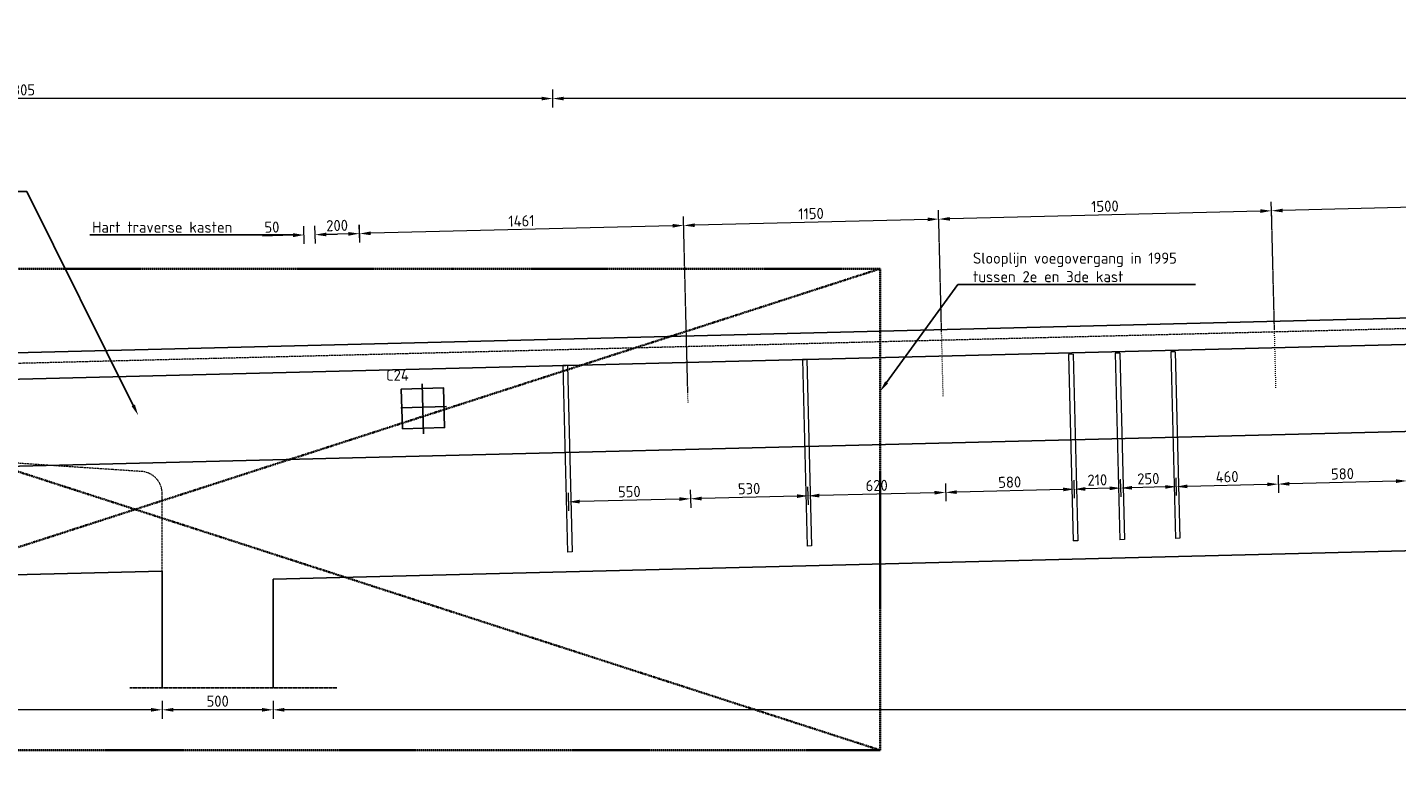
# Model space of a CAD drawing. Header units: millimetres. Extents: x -8028558 to 327273, y -63352 to 83293.
# Tile 84 of 195: x 106316 to 112486, y -12109 to -8699. Entities that reach past the tile are written whole.
import ezdxf
from ezdxf import colors
from ezdxf.entities.mleader import LeaderData, LeaderLine
from ezdxf.math import Vec2, Vec3

# ---------------------------------------------------------------- set-up
doc = ezdxf.new("R2010")
doc.units = ezdxf.units.MM
for name, pattern in [('AL-TEKENBLADGRENS', [11.5, 2.5, -1.5, 1, -1.5, 1, -1.5, 2.5]), ('XX-AFBREEK', [7, 4, -1, 1, -1]), ('XX-HART', [13, 4, -2, 1, -2, 4]), ('ZZ-HIDDEN-SO', [4, 2, -2])]:
    doc.linetypes.add(name, pattern=pattern)
for name, color, linetype, lineweight in [('B-CO-BC-AFBREEKLIJN-GD', 7, 'XX-AFBREEK', 25), ('B-CO-BC-BETONVORM-GD', 90, 'Continuous', 25), ('B-CO-BC-BETONVORM-GN', 10, 'ZZ-HIDDEN-SO', 13), ('B-CO-BC-BETONVORM_GEWAPEND-T70', 210, 'Continuous', 70), ('B-CO-BC-STORTNAAD-GD', 10, 'BC-STORTNAAD', 25), ('B-CO-BC-VOORSPANNING-GD', 200, 'Continuous', 25), ('B-CO-BC-WAPENING_HOOFDWAPENING-G', 170, 'Continuous', 18), ('X-XX-AL-HARTLIJN-G', 7, 'XX-HART', 18), ('X-XX-AL-M', 7, 'Continuous', 18), ('X-XX-AL-TEKENBLADGRENS-G', 7, 'AL-TEKENBLADGRENS', 35), ('X-XX-AL-VERWIJZING-T25', 7, 'Continuous', 25)]:
    doc.layers.add(name, color=color, linetype=linetype, lineweight=lineweight)
doc.styles.add('NLCS-ISO-MM10-T25', font='NLCS-ISO.ttf', dxfattribs={"height": 25})
doc.styles.add('NLCS-ISO-MM20-T25', font='NLCS-ISO.ttf', dxfattribs={"height": 50})
doc.linetypes.add('BC-STORTNAAD', pattern='A,15,-1,[175,NLCS.SHX,S=1,R=0,X=0,Y=0],-1', length=17)
doc.dimstyles.new('NLCS-MM20-T25-PIJL_L0_H4', dxfattribs={"dimscale": 20, "dimtxt": 2.5, "dimasz": 2.5, "dimexe": 2, "dimexo": 2, "dimgap": 0.7, "dimtad": 1, "dimdec": 0, "dimzin": 0, "dimdsep": 46, "dimtxsty": 'NLCS-ISO-MM20-T25', "dimcen": 0, "dimdle": 2, "dimclrd": 256, "dimclre": 256, "dimclrt": 256, "dimadec": 4, "dimazin": 0, "dimtfac": 1, "dimtdec": 3, "dimtofl": 0, "dimtmove": 0, "dimatfit": 3, "dimfxl": 2, "dimfxlon": 1, "dimtfillclr": 256, "dimtolj": 1, "dimtzin": 0, "dimlwd": -1, "dimlwe": -1, "dimarcsym": 0})

# ---------------------------------------------------------------- blocks, each defined once
blk = doc.blocks.new('*D824')
at = {"layer": 'X-XX-AL-M', "transparency": 16777216}
for p, q in [((108683.1, -9059.1), (108683.1, -8979.1)), ((123903.4, -9059.1), (123903.4, -8979.1)), ((123853.4, -9019.1), (108733.1, -9019.1))]:
    blk.add_line(p, q, dxfattribs=at)
for points in [[(108733.1, -9010.7), (108733.1, -9027.4), (108683.1, -9019.1)], [(123853.4, -9010.7), (123853.4, -9027.4), (123903.4, -9019.1)]]:
    blk.add_solid(points, dxfattribs=at)
at = {"layer": 'X-XX-AL-M', "transparency": 16777216, "insert": (116293.3, -8980.1), "char_height": 50, "attachment_point": 5, "style": 'NLCS-ISO-MM20-T25'}
blk.add_mtext('\\A1;15220', dxfattribs=at)
blk = doc.blocks.new('*D825')
at = {"layer": 'X-XX-AL-M', "transparency": 16777216}
for p, q in [((103878.4, -9059.1), (103878.4, -8979.1)), ((108683.1, -9059.1), (108683.1, -8979.1)), ((108633.1, -9019.1), (103928.4, -9019.1))]:
    blk.add_line(p, q, dxfattribs=at)
for points in [[(103928.4, -9010.7), (103928.4, -9027.4), (103878.4, -9019.1)], [(108633.1, -9010.7), (108633.1, -9027.4), (108683.1, -9019.1)]]:
    blk.add_solid(points, dxfattribs=at)
at = {"layer": 'X-XX-AL-M', "transparency": 16777216, "insert": (106280.8, -8980.1), "char_height": 50, "attachment_point": 5, "style": 'NLCS-ISO-MM20-T25'}
blk.add_mtext('\\A1;4805', dxfattribs=at)
blk = doc.blocks.new('*D1403')
at = {"layer": 'X-XX-AL-M', "transparency": 16777216}
for p, q in [((111923.5, -9564.6), (111921.5, -9484.6)), ((113372, -9488.4), (111972.5, -9523.3)), ((113423, -9527.1), (113421, -9447.1))]:
    blk.add_line(p, q, dxfattribs=at)
for points in [[(113371.8, -9480), (113372.2, -9496.7), (113422, -9487.1)], [(111972.3, -9515), (111972.7, -9531.7), (111922.5, -9524.6)]]:
    blk.add_solid(points, dxfattribs=at)
at = {"layer": 'X-XX-AL-M', "transparency": 16777216, "insert": (112671.3, -9466.9), "char_height": 50, "attachment_point": 5, "rotation": 1.4321, "style": 'NLCS-ISO-MM20-T25'}
blk.add_mtext('\\A1;1500', dxfattribs=at)
blk = doc.blocks.new('*D1404')
at = {"layer": 'X-XX-AL-M', "transparency": 16777216}
for p, q in [((111923.5, -9564.6), (111921.5, -9484.6)), ((110423.9, -9602.1), (110421.9, -9522.1)), ((111872.5, -9525.8), (110472.9, -9560.8))]:
    blk.add_line(p, q, dxfattribs=at)
for points in [[(110472.7, -9552.5), (110473.1, -9569.2), (110422.9, -9562.1)], [(111872.3, -9517.5), (111872.7, -9534.2), (111922.5, -9524.6)]]:
    blk.add_solid(points, dxfattribs=at)
at = {"layer": 'X-XX-AL-M', "transparency": 16777216, "insert": (111171.7, -9504.3), "char_height": 50, "attachment_point": 5, "rotation": 1.4321, "style": 'NLCS-ISO-MM20-T25'}
blk.add_mtext('\\A1;1500', dxfattribs=at)
blk = doc.blocks.new('*D1405')
at = {"layer": 'X-XX-AL-M', "transparency": 16777216}
for p, q in [((109274.3, -9630.8), (109272.3, -9550.8)), ((110373, -9563.3), (109323.3, -9589.6)), ((110423.9, -9602.1), (110421.9, -9522.1))]:
    blk.add_line(p, q, dxfattribs=at)
for points in [[(110372.8, -9555), (110373.2, -9571.7), (110422.9, -9562.1)], [(109323.1, -9581.2), (109323.5, -9597.9), (109273.3, -9590.8)]]:
    blk.add_solid(points, dxfattribs=at)
at = {"layer": 'X-XX-AL-M', "transparency": 16777216, "insert": (109847.1, -9537.5), "char_height": 50, "attachment_point": 5, "rotation": 1.4321, "style": 'NLCS-ISO-MM20-T25'}
blk.add_mtext('\\A1;1150', dxfattribs=at)
blk = doc.blocks.new('*D1407')
at = {"layer": 'X-XX-AL-M', "transparency": 16777216}
for p, q in [((109274.3, -9630.8), (109272.3, -9550.8)), ((107814.1, -9667.3), (107812.1, -9587.3)), ((109223.3, -9592.1), (107863.1, -9626.1))]:
    blk.add_line(p, q, dxfattribs=at)
for points in [[(107862.8, -9617.7), (107863.3, -9634.4), (107813.1, -9627.3)], [(109223.1, -9583.7), (109223.5, -9600.4), (109273.3, -9590.8)]]:
    blk.add_solid(points, dxfattribs=at)
at = {"layer": 'X-XX-AL-M', "transparency": 16777216, "insert": (108542.2, -9570.1), "char_height": 50, "attachment_point": 5, "rotation": 1.4321, "style": 'NLCS-ISO-MM20-T25'}
blk.add_mtext('\\A1;1461', dxfattribs=at)
blk = doc.blocks.new('*D1408')
at = {"layer": 'X-XX-AL-M', "transparency": 16777216}
for p, q in [((107613.7, -9672.3), (107611.7, -9592.3)), ((107813.5, -9667.3), (107811.5, -9587.4)), ((107762.5, -9628.6), (107662.7, -9631.1))]:
    blk.add_line(p, q, dxfattribs=at)
for points in [[(107662.5, -9622.8), (107662.9, -9639.4), (107612.7, -9632.3)], [(107762.3, -9620.3), (107762.7, -9636.9), (107812.5, -9627.3)]]:
    blk.add_solid(points, dxfattribs=at)
at = {"layer": 'X-XX-AL-M', "transparency": 16777216, "insert": (107711.6, -9590.8), "char_height": 50, "attachment_point": 5, "rotation": 1.4321, "style": 'NLCS-ISO-MM20-T25'}
blk.add_mtext('\\A1;200', dxfattribs=at)
blk = doc.blocks.new('*D1406')
at = {"layer": 'X-XX-AL-M', "transparency": 16777216}
for p, q in [((107563.7, -9673.6), (107561.7, -9593.6)), ((107613.7, -9672.3), (107611.7, -9592.3)), ((107512.7, -9634.8), (107374.8, -9638.3)), ((107662.7, -9631.1), (107712.7, -9629.8))]:
    blk.add_line(p, q, dxfattribs=at)
for points in [[(107662.5, -9622.8), (107662.9, -9639.4), (107612.7, -9632.3)], [(107512.5, -9626.5), (107512.9, -9643.2), (107562.7, -9633.6)]]:
    blk.add_solid(points, dxfattribs=at)
at = {"layer": 'X-XX-AL-M', "transparency": 16777216, "insert": (107417.8, -9598.2), "char_height": 50, "attachment_point": 5, "rotation": 1.4321, "style": 'NLCS-ISO-MM20-T25'}
blk.add_mtext('\\A1;50', dxfattribs=at)
blk = doc.blocks.new('*D1411')
at = {"layer": 'X-XX-AL-M', "transparency": 16777216}
for p, q in [((111952.2, -10715.5), (111954.2, -10795.5)), ((112534.1, -10781), (112532.1, -10701)), ((112483.1, -10742.3), (112003.2, -10754.3))]:
    blk.add_line(p, q, dxfattribs=at)
for points in [[(112482.9, -10733.9), (112483.3, -10750.6), (112533.1, -10741)], [(112003, -10745.9), (112003.4, -10762.6), (111953.2, -10755.5)]]:
    blk.add_solid(points, dxfattribs=at)
at = {"layer": 'X-XX-AL-M', "transparency": 16777216, "insert": (112242.2, -10709.3), "char_height": 50, "attachment_point": 5, "rotation": 1.4321, "style": 'NLCS-ISO-MM20-T25'}
blk.add_mtext('\\A1;580', dxfattribs=at)
blk = doc.blocks.new('*D1412')
at = {"layer": 'X-XX-AL-M', "transparency": 16777216}
for p, q in [((111494.3, -10807), (111492.3, -10727)), ((111952.2, -10715.5), (111954.2, -10795.5)), ((111903.3, -10756.8), (111543.3, -10765.8))]:
    blk.add_line(p, q, dxfattribs=at)
for points in [[(111543.1, -10757.4), (111543.5, -10774.1), (111493.3, -10767)], [(111903.1, -10748.4), (111903.5, -10765.1), (111953.2, -10755.5)]]:
    blk.add_solid(points, dxfattribs=at)
at = {"layer": 'X-XX-AL-M', "transparency": 16777216, "insert": (111722.3, -10722.3), "char_height": 50, "attachment_point": 5, "rotation": 1.4321, "style": 'NLCS-ISO-MM20-T25'}
blk.add_mtext('\\A1;460', dxfattribs=at)
blk = doc.blocks.new('*D1413')
at = {"layer": 'X-XX-AL-M', "transparency": 16777216}
for p, q in [((111244.4, -10813.3), (111242.4, -10733.3)), ((111494.3, -10807), (111492.3, -10727)), ((111443.4, -10768.3), (111293.4, -10772))]:
    blk.add_line(p, q, dxfattribs=at)
for points in [[(111293.2, -10763.7), (111293.6, -10780.3), (111243.4, -10773.3)], [(111443.2, -10759.9), (111443.6, -10776.6), (111493.3, -10767)]]:
    blk.add_solid(points, dxfattribs=at)
at = {"layer": 'X-XX-AL-M', "transparency": 16777216, "insert": (111367.4, -10731.2), "char_height": 50, "attachment_point": 5, "rotation": 1.4321, "style": 'NLCS-ISO-MM20-T25'}
blk.add_mtext('\\A1;250', dxfattribs=at)
blk = doc.blocks.new('*D1414')
at = {"layer": 'X-XX-AL-M', "transparency": 16777216}
for p, q in [((111244.4, -10813.3), (111242.4, -10733.3)), ((111034.5, -10818.5), (111032.5, -10738.5)), ((111193.4, -10774.5), (111083.5, -10777.3))]:
    blk.add_line(p, q, dxfattribs=at)
for points in [[(111083.3, -10768.9), (111083.7, -10785.6), (111033.5, -10778.5)], [(111193.2, -10766.2), (111193.6, -10782.8), (111243.4, -10773.3)]]:
    blk.add_solid(points, dxfattribs=at)
at = {"layer": 'X-XX-AL-M', "transparency": 16777216, "insert": (111137.5, -10736.9), "char_height": 50, "attachment_point": 5, "rotation": 1.4321, "style": 'NLCS-ISO-MM20-T25'}
blk.add_mtext('\\A1;210', dxfattribs=at)
blk = doc.blocks.new('*D1415')
at = {"layer": 'X-XX-AL-M', "transparency": 16777216}
for p, q in [((110452.7, -10753), (110454.7, -10833)), ((110983.5, -10779.8), (110503.7, -10791.8)), ((111034.5, -10818.5), (111032.5, -10738.5))]:
    blk.add_line(p, q, dxfattribs=at)
for points in [[(110503.5, -10783.4), (110503.9, -10800.1), (110453.7, -10793)], [(110983.3, -10771.4), (110983.7, -10788.1), (111033.5, -10778.5)]]:
    blk.add_solid(points, dxfattribs=at)
at = {"layer": 'X-XX-AL-M', "transparency": 16777216, "insert": (110742.6, -10746.8), "char_height": 50, "attachment_point": 5, "rotation": 1.4321, "style": 'NLCS-ISO-MM20-T25'}
blk.add_mtext('\\A1;580', dxfattribs=at)
blk = doc.blocks.new('*D1416')
at = {"layer": 'X-XX-AL-M', "transparency": 16777216}
for p, q in [((109835.3, -10848.5), (109833.3, -10768.5)), ((110403.7, -10794.3), (109884.3, -10807.2)), ((110452.7, -10753), (110454.7, -10833))]:
    blk.add_line(p, q, dxfattribs=at)
for points in [[(110403.5, -10785.9), (110403.9, -10802.6), (110453.7, -10793)], [(109884.1, -10798.9), (109884.5, -10815.6), (109834.3, -10808.5)]]:
    blk.add_solid(points, dxfattribs=at)
at = {"layer": 'X-XX-AL-M', "transparency": 16777216, "insert": (110143.1, -10761.8), "char_height": 50, "attachment_point": 5, "rotation": 1.4321, "style": 'NLCS-ISO-MM20-T25'}
blk.add_mtext('\\A1;620', dxfattribs=at)
blk = doc.blocks.new('*D1417')
at = {"layer": 'X-XX-AL-M', "transparency": 16777216}
for p, q in [((109303.1, -10781.8), (109305.1, -10861.7)), ((109835.3, -10848.5), (109833.3, -10768.5)), ((109784.3, -10809.7), (109354.1, -10820.5))]:
    blk.add_line(p, q, dxfattribs=at)
for points in [[(109353.9, -10812.2), (109354.3, -10828.8), (109304.1, -10821.7)], [(109784.1, -10801.4), (109784.6, -10818.1), (109834.3, -10808.5)]]:
    blk.add_solid(points, dxfattribs=at)
at = {"layer": 'X-XX-AL-M', "transparency": 16777216, "insert": (109568.2, -10776.1), "char_height": 50, "attachment_point": 5, "rotation": 1.4321, "style": 'NLCS-ISO-MM20-T25'}
blk.add_mtext('\\A1;530', dxfattribs=at)
blk = doc.blocks.new('*D1418')
at = {"layer": 'X-XX-AL-M', "transparency": 16777216}
for p, q in [((108755.7, -10875.5), (108753.7, -10795.5)), ((109303.1, -10781.8), (109305.1, -10861.7)), ((109254.1, -10823), (108804.7, -10834.2))]:
    blk.add_line(p, q, dxfattribs=at)
for points in [[(108804.4, -10825.9), (108804.9, -10842.6), (108754.7, -10835.5)], [(109253.9, -10814.7), (109254.3, -10831.3), (109304.1, -10821.7)]]:
    blk.add_solid(points, dxfattribs=at)
at = {"layer": 'X-XX-AL-M', "transparency": 16777216, "insert": (109028.4, -10789.6), "char_height": 50, "attachment_point": 5, "rotation": 1.4321, "style": 'NLCS-ISO-MM20-T25'}
blk.add_mtext('\\A1;550', dxfattribs=at)
blk = doc.blocks.new('*D1446')
at = {"layer": 'X-XX-AL-M', "transparency": 16777216}
for p, q in [((107423.4, -11732), (107423.4, -11812)), ((121173.4, -11772), (107473.4, -11772)), ((121223.4, -11732), (121223.4, -11812))]:
    blk.add_line(p, q, dxfattribs=at)
for points in [[(107473.4, -11763.6), (107473.4, -11780.3), (107423.4, -11772)], [(121173.4, -11763.6), (121173.4, -11780.3), (121223.4, -11772)]]:
    blk.add_solid(points, dxfattribs=at)
at = {"layer": 'X-XX-AL-M', "transparency": 16777216, "insert": (114323.4, -11733), "char_height": 50, "attachment_point": 5, "style": 'NLCS-ISO-MM20-T25'}
blk.add_mtext('\\A1;13800', dxfattribs=at)
blk = doc.blocks.new('*D1447')
at = {"layer": 'X-XX-AL-M', "transparency": 16777216}
for p, q in [((106923.4, -11732), (106923.4, -11812)), ((107373.4, -11772), (106973.4, -11772)), ((107423.4, -11732), (107423.4, -11812))]:
    blk.add_line(p, q, dxfattribs=at)
for points in [[(106973.4, -11763.6), (106973.4, -11780.3), (106923.4, -11772)], [(107373.4, -11763.6), (107373.4, -11780.3), (107423.4, -11772)]]:
    blk.add_solid(points, dxfattribs=at)
at = {"layer": 'X-XX-AL-M', "transparency": 16777216, "insert": (107173.4, -11733), "char_height": 50, "attachment_point": 5, "style": 'NLCS-ISO-MM20-T25'}
blk.add_mtext('\\A1;500', dxfattribs=at)
blk = doc.blocks.new('*D1612')
at = {"layer": 'X-XX-AL-M', "transparency": 16777216}
for p, q in [((103878.4, -11732), (103878.4, -11812)), ((106873.4, -11772), (103928.4, -11772)), ((106923.4, -11732), (106923.4, -11812))]:
    blk.add_line(p, q, dxfattribs=at)
for points in [[(103928.4, -11763.6), (103928.4, -11780.3), (103878.4, -11772)], [(106873.4, -11763.6), (106873.4, -11780.3), (106923.4, -11772)]]:
    blk.add_solid(points, dxfattribs=at)
at = {"layer": 'X-XX-AL-M', "transparency": 16777216, "insert": (105400.9, -11733), "char_height": 50, "attachment_point": 5, "style": 'NLCS-ISO-MM20-T25'}
blk.add_mtext('\\A1;3045', dxfattribs=at)

msp = doc.modelspace()

# ---------------------------------------------------------------- linework, layer by layer
at = {"layer": 'B-CO-BC-AFBREEKLIJN-GD', "flags": 128}
msp.add_lwpolyline([(106776.9, -11672.4), (107710.2, -11672.4)], dxfattribs=at)
at = {"layer": 'B-CO-BC-BETONVORM-GD', "flags": 128}
for points in [[(123903.4, -9722.6), (105177.4, -10190.7)], [(124768.4, -9821), (103878.4, -10343.2)], [(107423.4, -11183.4), (121223.4, -10838.4)], [(103878.4, -11223.2), (106923.4, -11147.1)], [(106923.4, -11672.4), (106923.4, -11147.1)], [(107423.4, -11672.4), (107423.4, -11183.4)]]:
    msp.add_lwpolyline(points, dxfattribs=at)
at = {"layer": 'B-CO-BC-BETONVORM-GN'}
for p, q in [((106823.4, -10698.4), (104050.4, -10513.6)), ((106923.4, -11147.1), (106923.4, -10795.9))]:
    msp.add_line(p, q, dxfattribs=at)
at = {"layer": 'B-CO-BC-BETONVORM-GN', "flags": 128}
msp.add_lwpolyline([(123913.1, -9771.1), (105197, -10239)], dxfattribs=at)
at = {"layer": 'B-CO-BC-BETONVORM-GN'}
msp.add_arc((106823.4, -10798.4), 100, 1.4321, 90, dxfattribs=at)
at = {"layer": 'B-CO-BC-STORTNAAD-GD', "flags": 128}
msp.add_lwpolyline([(124768.4, -10212.9), (103878.4, -10735.2)], dxfattribs=at)
at = {"layer": 'B-CO-BC-VOORSPANNING-GD', "flags": 128}
for points in [[(108095.4, -10304.3), (108101.4, -10528.6)], [(107999.3, -10411.8), (108205.2, -10406.2)]]:
    msp.add_lwpolyline(points, dxfattribs=at)
at = {"layer": 'B-CO-BC-VOORSPANNING-GD'}
msp.add_lwpolyline([(108006, -10507.1), (108195.9, -10501), (108190.9, -10321.2), (108001, -10327.4)], close=True, dxfattribs=at)
at = {"layer": 'B-CO-BC-WAPENING_HOOFDWAPENING-G', "flags": 128}
for points in [[(111028.3, -10171), (111008.3, -10171.5)], [(111008.3, -10171.5), (111029.3, -11011.3)], [(111028.3, -10171), (111049.3, -11010.8)], [(111238.2, -10165.8), (111218.2, -10166.3)], [(111218.2, -10166.3), (111239.2, -11006)], [(111238.2, -10165.8), (111259.2, -11005.5)], [(111488.2, -10159.5), (111468.2, -10160)], [(111468.2, -10160), (111489.2, -10999.8)], [(111488.2, -10159.5), (111509.2, -10999.3)], [(108749.3, -10221.5), (108729.3, -10222)], [(108729.3, -10222), (108750.3, -11061.7)], [(108749.3, -10221.5), (108770.3, -11061.2)], [(109829, -10194.5), (109809, -10195)], [(109809, -10195), (109830, -11034.7)], [(109829, -10194.5), (109850, -11034.2)], [(109850, -11034.2), (109830, -11034.7)], [(111049.3, -11010.8), (111029.3, -11011.3)], [(111259.2, -11005.5), (111239.2, -11006)], [(111509.2, -10999.3), (111489.2, -10999.8)], [(108770.3, -11061.2), (108750.3, -11061.7)]]:
    msp.add_lwpolyline(points, dxfattribs=at)
at = {"layer": 'B-CO-BC-WAPENING_HOOFDWAPENING-G', "ltscale": 500, "flags": 128}
for points in [[(111008.3, -10171.5), (111029.3, -11011.3)], [(111218.2, -10166.3), (111239.2, -11006)], [(111468.2, -10160), (111489.2, -10999.8)], [(108729.3, -10222), (108750.3, -11061.7)], [(109809, -10195), (109830, -11034.7)]]:
    msp.add_lwpolyline(points, dxfattribs=at)
at = {"layer": 'X-XX-AL-HARTLIJN-G', "flags": 128}
for points in [[(110442.9, -10359.9), (110422.9, -9562.1)], [(111942.4, -10322.4), (111922.5, -9524.6)], [(109293.2, -10388.7), (109273.3, -9590.8)]]:
    msp.add_lwpolyline(points, dxfattribs=at)
at = {"layer": 'X-XX-AL-TEKENBLADGRENS-G', "flags": 128}
msp.add_lwpolyline([(110158.4, -9785.5), (103444.7, -11953.5), (110158.4, -11953.5), (103444.7, -9785.5)], close=True, dxfattribs=at)
msp.add_lwpolyline([(110158.4, -11953.5), (110158.4, -9785.5)], dxfattribs=at)

# ---------------------------------------------------------------- texts
at = {"layer": 'B-CO-BC-BETONVORM_GEWAPEND-T70', "ltscale": 500, "insert": (108034.8, -10240.4), "char_height": 50, "attachment_point": 3, "style": 'NLCS-ISO-MM20-T25'}
msp.add_mtext_dynamic_manual_height_columns('C24', width=332.893, gutter_width=35, heights=[0], dxfattribs=at)

# ---------------------------------------------------------------- dimensions: what is measured, and where the dimension line sits
at = {"layer": 'X-XX-AL-M'}
for base, p1, p2, picture, middle in [((103878.4, -9019.1), (108683.1, -10071.6), (103878.4, -10272), '*D825', (106280.8, -8980.1)), ((108683.1, -9019.1), (123903.4, -9664.7), (108683.1, -10071.6), '*D824', (116293.3, -8980.1)), ((103878.4, -11772), (106923.4, -11672.4), (103878.4, -10506), '*D1612', (105400.9, -11733)), ((107423.4, -11772), (121223.4, -11507), (107423.4, -11672.4), '*D1446', (114323.4, -11733)), ((106923.4, -11772), (107423.4, -11672.4), (106923.4, -11672.4), '*D1447', (107173.4, -11733))]:
    dim = msp.add_linear_dim(base=base, p1=p1, p2=p2, dimstyle='NLCS-MM20-T25-PIJL_L0_H4', dxfattribs=at)
    dim.commit()
    dim.dimension.update_dxf_attribs({"geometry": picture, "text_midpoint": middle})
for base, p1, p2, angle, picture, middle in [((111922.5, -9524.6), (113437.4, -10104.3), (111937.9, -10141.8), 1.4321, '*D1403', (112671.3, -9466.9)), ((110422.9, -9562.1), (111937.9, -10141.8), (110438.4, -10179.2), 1.4321, '*D1404', (111171.7, -9504.3)), ((107612.7, -9632.3), (107825.5, -10149.1), (107625.3, -10135.2), 1.4321, '*D1408', (107711.6, -9590.8)), ((107813.1, -9627.3), (109288.7, -10208), (107825.5, -10124.5), 1.4321, '*D1407', (108542.2, -9570.1)), ((109273.3, -9590.8), (110438.4, -10179.2), (109288.7, -10208), 1.4321, '*D1405', (109847.1, -9537.5)), ((107562.7, -9633.6), (107625.3, -10135.2), (107575.2, -10133.7), 1.4321, '*D1406', (107417.8, -9598.2)), ((109834.3, -10808.5), (110438.4, -10179.2), (109840, -11034.5), 181.4321, '*D1416', (110143.1, -10761.8)), ((110453.7, -10793), (111039.3, -11011), (110438.4, -10179.2), 181.4321, '*D1415', (110742.6, -10746.8)), ((111493.3, -10767), (111937.9, -10141.8), (111499.2, -10999.5), 181.4321, '*D1412', (111722.3, -10722.3)), ((111953.2, -10755.5), (112538.7, -10967), (111937.9, -10141.8), 181.4321, '*D1411', (112242.2, -10709.3)), ((108754.7, -10835.5), (109288.7, -10208), (108760.3, -11061.5), 181.4321, '*D1418', (109028.4, -10789.6)), ((109304.1, -10821.7), (109840, -11034.5), (109288.7, -10208), 181.4321, '*D1417', (109568.2, -10776.1)), ((111033.5, -10778.5), (111249.2, -11005.8), (111039.3, -11011), 181.4321, '*D1414', (111137.5, -10736.9)), ((111243.4, -10773.3), (111499.2, -10999.5), (111249.2, -11005.8), 181.4321, '*D1413', (111367.4, -10731.2))]:
    dim = msp.add_linear_dim(base=base, p1=p1, p2=p2, angle=angle, dimstyle='NLCS-MM20-T25-PIJL_L0_H4', dxfattribs=at)
    dim.commit()
    dim.dimension.update_dxf_attribs({"geometry": picture, "text_midpoint": middle})

# ---------------------------------------------------------------- leaders
at = {"layer": 'X-XX-AL-VERWIJZING-T25'}
ml = msp.add_multileader_mtext('Standard', dxfattribs=at)
ml.set_content('Merk B', color=256, style='NLCS-ISO-MM10-T25')
ml.set_leader_properties(color=256, linetype='ByLayer', lineweight=-1)
ml.build(insert=Vec2(0, 0))
ml.multileader.update_dxf_attribs({"text_left_attachment_type": 5, "text_right_attachment_type": 5, "dogleg_length": 25, "arrow_head_size": 25})
ctx = ml.context
ctx.base_point, ctx.char_height, ctx.arrow_head_size, ctx.landing_gap_size, ctx.plane_origin = Vec3(137517.8, -36029.7), 25, 25, 9, Vec3(137783.2, -36013.1)
ctx.left_attachment, ctx.right_attachment = 5, 5
notes = []
notes.append((ctx, [(0, (0, 0, 0), (0, 0), (1, 0), 1, [])]))
ctx.mtext.insert, ctx.mtext.flow_direction = Vec3(137526.8, -35999.7), 5
ml = msp.add_multileader_mtext('Standard', dxfattribs=at)
ml.set_content('Opbouw voeg onbekend ', color=256, style='NLCS-ISO-MM20-T25')
ml.set_leader_properties(color=256, linetype='ByLayer', lineweight=-1)
ml.build(insert=Vec2(0, 0))
ml.multileader.update_dxf_attribs({"text_left_attachment_type": 5, "text_right_attachment_type": 5, "dogleg_length": 50, "arrow_head_size": 50})
ctx = ml.context
ctx.base_point, ctx.char_height, ctx.arrow_head_size, ctx.landing_gap_size, ctx.plane_origin = Vec3(105533, -9437.4), 50, 50, 18, Vec3(106949.6, -10445.8)
ctx.left_attachment, ctx.right_attachment = 5, 5
notes.append((ctx, [(1, (1, 1, 0), (106314, -9437.4), (-1, 0), 50, [(0, [(106815.3, -10445.8)], 0, [])])]))
ctx.mtext.insert, ctx.mtext.flow_direction = Vec3(105551, -9372.4), 5
ml = msp.add_multileader_mtext('Standard', dxfattribs=at)
ml.set_content('Hart traverse kasten ', color=256, style='NLCS-ISO-MM20-T25')
ml.set_leader_properties(color=256, linetype='ByLayer', lineweight=-1)
ml.build(insert=Vec2(0, 0))
ml.multileader.update_dxf_attribs({"text_left_attachment_type": 5, "text_right_attachment_type": 5, "dogleg_length": 50, "arrow_head_size": 50})
ctx = ml.context
ctx.base_point, ctx.char_height, ctx.arrow_head_size, ctx.landing_gap_size, ctx.plane_origin = Vec3(106590.1, -9633.6), 50, 50, 18, Vec3(107562.7, -9633.6)
ctx.left_attachment, ctx.right_attachment = 5, 5
notes.append((ctx, [(0, (1, 1, 0), (107331.1, -9633.6), (-1, 0), 50, [(0, [(107562.7, -9633.6)], 0, [])])]))
ctx.mtext.insert, ctx.mtext.flow_direction = Vec3(106608.1, -9573.6), 5
ml = msp.add_multileader_mtext('Standard', dxfattribs=at)
ml.set_content('Slooplijn voegovergang in 1995\\Ptussen 2e en 3de kast ', color=256, style='NLCS-ISO-MM20-T25')
ml.set_leader_properties(color=256, linetype='ByLayer', lineweight=-1)
ml.build(insert=Vec2(0, 0))
ml.multileader.update_dxf_attribs({"text_left_attachment_type": 5, "text_right_attachment_type": 5, "dogleg_length": 50, "arrow_head_size": 50})
ctx = ml.context
ctx.base_point, ctx.char_height, ctx.arrow_head_size, ctx.landing_gap_size, ctx.plane_origin = Vec3(110558.9, -9856.1), 50, 50, 18, Vec3(110158.4, -10337.9)
ctx.left_attachment, ctx.right_attachment = 5, 5
notes.append((ctx, [(0, (1, 1, 0), (110508.9, -9856.1), (1, 0), 50, [(0, [(110158.4, -10337.9)], 0, [])])]))
ctx.mtext.insert, ctx.mtext.flow_direction = Vec3(110576.9, -9712.8), 5
for ctx, leaders in notes:
    for number, flags, end, landing, length, lines in leaders:
        leader = LeaderData()
        leader.index, (leader.has_last_leader_line, leader.has_dogleg_vector, leader.attachment_direction) = number, flags
        leader.last_leader_point, leader.dogleg_vector, leader.dogleg_length = Vec3(end), Vec3(landing), length
        for number, points, colour, breaks in lines:
            line = LeaderLine()
            line.index, line.vertices, line.color, line.breaks = number, Vec3.list(points), colors.encode_raw_color(colour), breaks
            leader.lines.append(line)
        ctx.leaders.append(leader)

doc.saveas('drawing.dxf')
